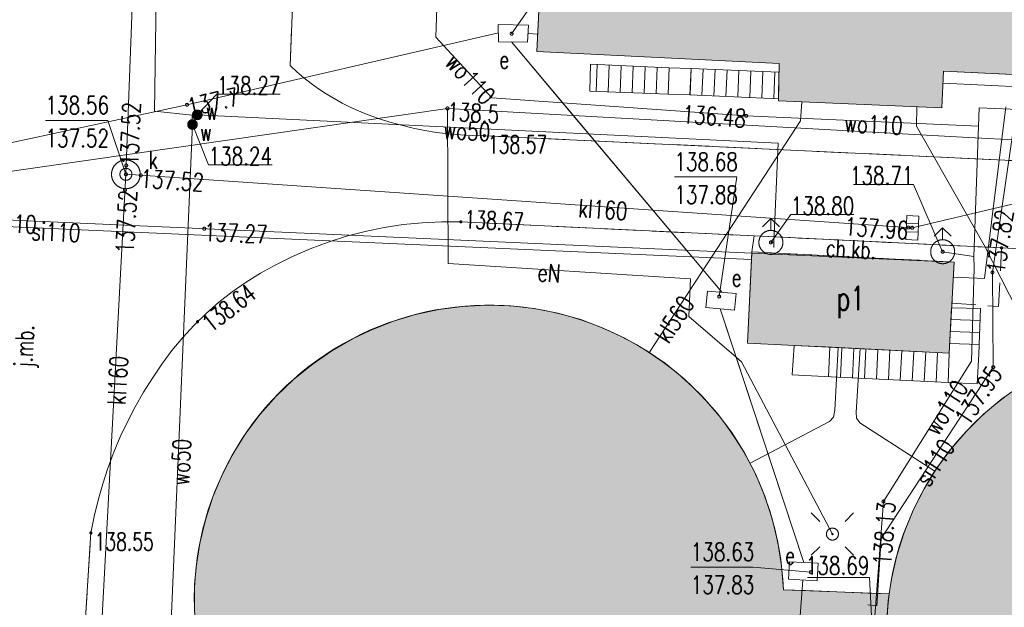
# Model space of a CAD drawing. Header units: centimetres. Extents: x -29333 to 403204, y -464147 to 16641.
# Tile 108 of 134: x 57042 to 61151, y 1349 to 3801. Entities that reach past the tile are written whole.
import ezdxf
from ezdxf.xclip import XClip

# ---------------------------------------------------------------- set-up
doc = ezdxf.new("R2010")
doc.units = ezdxf.units.CM
doc.header["$MEASUREMENT"] = 0
doc.header["$XCLIPFRAME"] = 0
doc.linetypes.add('1_OTKC', pattern=[150, 100, -50])
doc.linetypes.add('1_OTKJ', pattern=[200, 150, -50])
for name, color, linetype in [('2010 Mlawa_628_1_mdcp_plus_zakres obcięta_13_EGBB_E_T_0', 7, 'Continuous'), ('2010 Mlawa_628_1_mdcp_plus_zakres obcięta_13_EGBB_L_0', 7, 'Continuous'), ('2010 Mlawa_628_1_mdcp_plus_zakres obcięta_13_EGBE_L_3', 7, 'Continuous'), ('2010 Mlawa_628_1_mdcp_plus_zakres obcięta_13_OTK_E_T_0', 7, 'Continuous'), ('2010 Mlawa_628_1_mdcp_plus_zakres obcięta_13_OTK_E_T_1', 7, 'Continuous'), ('2010 Mlawa_628_1_mdcp_plus_zakres obcięta_13_OTK_L_0', 7, 'Continuous'), ('2010 Mlawa_628_1_mdcp_plus_zakres obcięta_13_OTK_L_1', 7, 'Continuous'), ('2010 Mlawa_628_1_mdcp_plus_zakres obcięta_13_OTK_L_2', 7, 'Continuous'), ('2010 Mlawa_628_1_mdcp_plus_zakres obcięta_13_OTR_T_0', 7, 'Continuous'), ('2010 Mlawa_628_1_mdcp_plus_zakres obcięta_13_SUE_T_3', 7, 'Continuous'), ('2010 Mlawa_628_1_mdcp_plus_zakres obcięta_13_SUEP_E_T_0', 7, 'Continuous'), ('2010 Mlawa_628_1_mdcp_plus_zakres obcięta_13_SUEP_L_0', 7, 'Continuous'), ('2010 Mlawa_628_1_mdcp_plus_zakres obcięta_13_SUER_T_0', 7, 'Continuous'), ('2010 Mlawa_628_1_mdcp_plus_zakres obcięta_13_SUK_T_1', 7, 'Continuous'), ('2010 Mlawa_628_1_mdcp_plus_zakres obcięta_13_SUKP_E_T_0', 7, 'Continuous'), ('2010 Mlawa_628_1_mdcp_plus_zakres obcięta_13_SUKP_L_0', 7, 'Continuous'), ('2010 Mlawa_628_1_mdcp_plus_zakres obcięta_13_SUKR_T_0', 7, 'Continuous'), ('2010 Mlawa_628_1_mdcp_plus_zakres obcięta_13_SUL_L_1', 7, 'Continuous'), ('2010 Mlawa_628_1_mdcp_plus_zakres obcięta_13_SUP_E_T_1', 7, 'Continuous'), ('2010 Mlawa_628_1_mdcp_plus_zakres obcięta_13_SUP_L_1', 7, 'Continuous'), ('2010 Mlawa_628_1_mdcp_plus_zakres obcięta_13_SUP_L_3', 7, 'Continuous'), ('2010 Mlawa_628_1_mdcp_plus_zakres obcięta_13_SUP_T_4', 7, 'Continuous'), ('2010 Mlawa_628_1_mdcp_plus_zakres obcięta_13_SUSP_E_T_0', 7, 'Continuous'), ('2010 Mlawa_628_1_mdcp_plus_zakres obcięta_13_SUSP_L_0', 7, 'Continuous'), ('2010 Mlawa_628_1_mdcp_plus_zakres obcięta_13_SUSR_T_0', 7, 'Continuous'), ('2010 Mlawa_628_1_mdcp_plus_zakres obcięta_13_SUW_E_T_2', 7, 'Continuous'), ('2010 Mlawa_628_1_mdcp_plus_zakres obcięta_13_SUW_T_2', 7, 'Continuous'), ('2010 Mlawa_628_1_mdcp_plus_zakres obcięta_13_SUW_T_5', 7, 'Continuous'), ('2010 Mlawa_628_1_mdcp_plus_zakres obcięta_13_SUWP_E_T_0', 7, 'Continuous'), ('2010 Mlawa_628_1_mdcp_plus_zakres obcięta_13_SUWP_L_0', 7, 'Continuous'), ('2010 Mlawa_628_1_mdcp_plus_zakres obcięta_13_SUWR_T_0', 7, 'Continuous'), ('MAPA MDCP', 7, 'Continuous'), ('PZT NOWE PAB', 7, 'Continuous')]:
    doc.layers.add(name, color=color, linetype=linetype)
doc.styles.add('GENERATED_STYLE_2', font='Simplex.shx')

# ---------------------------------------------------------------- blocks, each defined once
blk = doc.blocks.new('Rysunek_4_13', base_point=(-745725621.2, -588524063.1))
at = {"layer": '2010 Mlawa_628_1_mdcp_plus_zakres obcięta_13_EGBB_L_0', "color": 7, "linetype": 'Continuous', "lineweight": 18}
for p, q in [((59290.8, 5515.9), (59199.8, 3667.9)), ((59199.8, 3667.9), (60210.8, 3617.9)), ((60210.8, 3617.9), (60208.8, 3461.9)), ((60890.8, 3432.9), (60896.8, 3585.9)), ((60896.8, 3585.9), (61913.8, 3536.9)), ((60208.8, 3461.9), (60890.8, 3432.9)), ((60097.8, 2831.9), (60078.8, 2451.9)), ((60941.8, 2789.9), (60097.8, 2831.9)), ((60920.8, 2409.9), (60941.8, 2789.9)), ((58791.2, 2591.9), (58693.5, 2570.7)), ((58890.3, 2605.1), (58791.2, 2591.9)), ((58990.1, 2610.2), (58890.3, 2605.1)), ((59090.1, 2607.1), (58990.1, 2610.2)), ((59189.4, 2595.9), (59090.1, 2607.1)), ((59287.5, 2576.6), (59189.4, 2595.9)), ((58693.5, 2570.7), (58597.9, 2541.6)), ((59383.7, 2549.5), (59287.5, 2576.6)), ((59477.4, 2514.6), (59383.7, 2549.5)), ((58597.9, 2541.6), (58504.9, 2504.8)), ((59567.9, 2472.2), (59477.4, 2514.6)), ((58430.8, 2468.9), (58344.1, 2419.2)), ((58504.9, 2504.8), (58430.8, 2468.9)), ((59654.7, 2422.5), (59567.9, 2472.2)), ((60078.8, 2451.9), (60920.8, 2409.9)), ((58344.1, 2419.2), (58261.7, 2362.6)), ((59737.2, 2366), (59654.7, 2422.5)), ((58261.7, 2362.6), (58184.2, 2299.5)), ((59814.7, 2302.9), (59737.2, 2366)), ((59886.9, 2233.7), (59814.7, 2302.9)), ((58184.2, 2299.5), (58112, 2230.3)), ((61222.7, 2276.3), (61140.9, 2218.7)), ((58112, 2230.3), (58045.8, 2155.4)), ((59953.2, 2158.9), (59886.9, 2233.7)), ((61140.9, 2218.7), (61064.1, 2154.7)), ((58045.8, 2155.4), (57985.8, 2075.4)), ((60013.2, 2078.9), (59953.2, 2158.9)), ((61064.1, 2154.7), (60992.8, 2084.7)), ((57985.8, 2075.4), (57932.6, 1990.8)), ((60066.5, 1994.3), (60013.2, 2078.9)), ((60992.8, 2084.7), (60927.3, 2009.1)), ((57932.6, 1990.8), (57886.5, 1902.1)), ((60112.7, 1905.7), (60066.5, 1994.3)), ((60927.3, 2009.1), (60868.3, 1928.4)), ((57886.5, 1902.1), (57847.7, 1809.9)), ((60151.5, 1813.6), (60112.7, 1905.7)), ((60868.3, 1928.4), (60816, 1843.2)), ((57847.7, 1809.9), (57816.6, 1714.9)), ((60182.8, 1718.6), (60151.5, 1813.6)), ((60816, 1843.2), (60770.9, 1754)), ((60770.9, 1754), (60733.1, 1661.4)), ((57816.6, 1714.9), (57793.3, 1617.7)), ((60206.1, 1621.4), (60182.8, 1718.6)), ((60733.1, 1661.4), (60703, 1566.1)), ((57793.3, 1617.7), (57778.1, 1518.9)), ((60221.5, 1522.6), (60206.1, 1621.4)), ((60703, 1566.1), (60680.8, 1468.6)), ((60228.8, 1422.9), (60221.5, 1522.6)), ((57778.1, 1518.9), (57771.8, 1442.9)), ((57771.8, 1442.9), (57770.5, 1343)), ((60680.8, 1468.6), (60670.8, 1405.9)), ((60322.8, 1418.9), (60228.8, 1422.9)), ((60582.8, 1408.9), (60322.8, 1418.9)), ((60670.8, 1405.9), (60582.8, 1408.9))]:
    blk.add_line(p, q, dxfattribs=at)
at = {"layer": '2010 Mlawa_628_1_mdcp_plus_zakres obcięta_13_EGBE_L_3', "color": 7, "linetype": 'Continuous', "lineweight": 18}
for p, q in [((59423.8, 3614.9), (59420.8, 3502.9)), ((59750.8, 3599.9), (59423.8, 3614.9)), ((59448, 3501.9), (59452.1, 3613.6)), ((59498, 3500.1), (59502.1, 3611.3)), ((59548, 3498.3), (59552, 3609)), ((59597.9, 3496.4), (59602, 3606.7)), ((59647.9, 3494.6), (59651.9, 3604.5)), ((59697.9, 3492.8), (59701.9, 3602.2)), ((59747.8, 3490.9), (59751.8, 3599.9)), ((59843.8, 3596.9), (59750.8, 3599.9)), ((59843.8, 3596.9), (59838.8, 3487.9)), ((59843.8, 3596.9), (59839.4, 3487.9)), ((60210.4, 3581.9), (59843.8, 3596.9)), ((59893.8, 3594.9), (59889.3, 3485.6)), ((59943.8, 3592.8), (59939.3, 3483.3)), ((59993.7, 3590.8), (59989.2, 3481)), ((60043.7, 3588.7), (60039.2, 3478.7)), ((60093.6, 3586.7), (60089.1, 3476.4)), ((60143.6, 3584.7), (60139.1, 3474.1)), ((60193.6, 3582.6), (60189, 3471.8)), ((60209, 3470.9), (60210.4, 3581.9)), ((59420.8, 3502.9), (59747.8, 3490.9)), ((59747.8, 3490.9), (59838.8, 3487.9)), ((59838.8, 3487.9), (60209, 3470.9)), ((60931.3, 2598.9), (60920.8, 2409.9)), ((61051.8, 2595.9), (60931.3, 2598.9)), ((61044.8, 2404.9), (61051.8, 2595.9)), ((61051.8, 2595.9), (61051.9, 2595.9)), ((61050, 2546), (60928.6, 2550.4)), ((61048.2, 2496), (60925.9, 2500.5)), ((60273.8, 2442.2), (60265.8, 2318.9)), ((60404.8, 2435.7), (60273.8, 2442.2)), ((60920.8, 2409.9), (60404.8, 2435.7)), ((60417.4, 2311.1), (60423.4, 2434.7)), ((60467.4, 2308.7), (60473.3, 2432.2)), ((60517.3, 2306.2), (60523.3, 2429.7)), ((60567.3, 2303.8), (60573.2, 2427.3)), ((60617.2, 2301.4), (60623.2, 2424.8)), ((61046.4, 2446), (60923.1, 2450.5)), ((60667.1, 2299), (60673.1, 2422.3)), ((60717.1, 2296.6), (60723, 2419.8)), ((60767, 2294.2), (60773, 2417.3)), ((60817, 2291.7), (60822.9, 2414.8)), ((60866.9, 2289.3), (60872.9, 2412.3)), ((60916.8, 2286.9), (60920.8, 2409.9)), ((61037.8, 2281.9), (61044.8, 2404.9)), ((60265.8, 2318.9), (60399.8, 2311.9)), ((60399.8, 2311.9), (60916.8, 2286.9)), ((60916.8, 2286.9), (60916.9, 2286.9)), ((60916.8, 2286.9), (61037.8, 2281.9))]:
    blk.add_line(p, q, dxfattribs=at)
at = {"layer": '2010 Mlawa_628_1_mdcp_plus_zakres obcięta_13_OTK_L_0', "color": 7, "linetype": '1_OTKJ', "lineweight": 18}
for p, q in [((58169.8, 3609.9), (58195.8, 4201.9)), ((58198.1, 3583.9), (58169.8, 3609.9)), ((58227.3, 3559.1), (58198.1, 3583.9)), ((58257.5, 3535.4), (58227.3, 3559.1)), ((58288.6, 3513), (58257.5, 3535.4)), ((58320.6, 3491.8), (58288.6, 3513)), ((58353.5, 3471.9), (58320.6, 3491.8)), ((58387, 3453.4), (58353.5, 3471.9)), ((58421.3, 3436.2), (58387, 3453.4)), ((58456.3, 3420.3), (58421.3, 3436.2)), ((58491.8, 3405.9), (58456.3, 3420.3)), ((58538.9, 3389), (58491.8, 3405.9)), ((58586.5, 3373.9), (58538.9, 3389)), ((58634.7, 3360.5), (58586.5, 3373.9)), ((58683.3, 3348.8), (58634.7, 3360.5)), ((58732.3, 3339), (58683.3, 3348.8)), ((58781.6, 3330.9), (58732.3, 3339)), ((58831.2, 3324.7), (58781.6, 3330.9)), ((58881, 3320.3), (58831.2, 3324.7)), ((58930.9, 3317.7), (58881, 3320.3)), ((58980.8, 3316.9), (58930.9, 3317.7)), ((62316.8, 3159.9), (58980.8, 3316.9)), ((58483.6, 2917.6), (58562.4, 2933.8)), ((58562.4, 2933.8), (58642, 2946)), ((58642, 2946), (58722, 2954.1)), ((58722, 2954.1), (58802.4, 2958.1)), ((58802.4, 2958.1), (58882.8, 2957.9)), ((58882.8, 2957.9), (60106.8, 2898.9)), ((58329.1, 2873), (58405.8, 2897.3)), ((58405.8, 2897.3), (58483.6, 2917.6)), ((60106.8, 2898.9), (61139.8, 2848.9)), ((58179.9, 2812.7), (58253.7, 2844.8)), ((58253.7, 2844.8), (58329.1, 2873)), ((61139.8, 2848.9), (62259.8, 2796.9)), ((58107.8, 2776.9), (58179.9, 2812.7)), ((58046.2, 2742.9), (58107.8, 2776.9)), ((57986.5, 2705.7), (58046.2, 2742.9)), ((57928.8, 2665.4), (57986.5, 2705.7)), ((57873.3, 2622), (57928.8, 2665.4)), ((57820.3, 2575.7), (57873.3, 2622)), ((57769.8, 2526.7), (57820.3, 2575.7)), ((57721.9, 2475.1), (57769.8, 2526.7)), ((57676.9, 2421), (57721.9, 2475.1)), ((57634.9, 2364.5), (57676.9, 2421)), ((57595.8, 2305.9), (57634.9, 2364.5)), ((57558.5, 2246.7), (57595.8, 2305.9)), ((57523.6, 2186), (57558.5, 2246.7)), ((57491.3, 2123.9), (57523.6, 2186)), ((57461.5, 2060.6), (57491.3, 2123.9)), ((57434.3, 1996.1), (57461.5, 2060.6)), ((57409.7, 1930.5), (57434.3, 1996.1)), ((57387.9, 1864), (57409.7, 1930.5)), ((57368.8, 1796.7), (57387.9, 1864)), ((57352.4, 1728.6), (57368.8, 1796.7)), ((57338.8, 1659.9), (57352.4, 1728.6)), ((57313.8, 1260.9), (57338.8, 1659.9))]:
    blk.add_line(p, q, dxfattribs=at)
at = {"layer": '2010 Mlawa_628_1_mdcp_plus_zakres obcięta_13_OTK_L_1', "color": 7, "linetype": 'Continuous', "lineweight": 18}
for p, q in [((58169.8, 3609.9), (58195.8, 4201.9)), ((58198.1, 3583.9), (58169.8, 3609.9)), ((58227.3, 3559.1), (58198.1, 3583.9)), ((58257.5, 3535.4), (58227.3, 3559.1)), ((58288.6, 3513), (58257.5, 3535.4)), ((58320.6, 3491.8), (58288.6, 3513)), ((58353.5, 3471.9), (58320.6, 3491.8)), ((58387, 3453.4), (58353.5, 3471.9)), ((58421.3, 3436.2), (58387, 3453.4)), ((58456.3, 3420.3), (58421.3, 3436.2)), ((58491.8, 3405.9), (58456.3, 3420.3)), ((58538.9, 3389), (58491.8, 3405.9)), ((58586.5, 3373.9), (58538.9, 3389)), ((58634.7, 3360.5), (58586.5, 3373.9)), ((58683.3, 3348.8), (58634.7, 3360.5)), ((58732.3, 3339), (58683.3, 3348.8)), ((58781.6, 3330.9), (58732.3, 3339)), ((58831.2, 3324.7), (58781.6, 3330.9)), ((58881, 3320.3), (58831.2, 3324.7)), ((58930.9, 3317.7), (58881, 3320.3)), ((58980.8, 3316.9), (58930.9, 3317.7)), ((62316.8, 3159.9), (58980.8, 3316.9)), ((58562.4, 2933.8), (58483.6, 2917.6)), ((58642, 2946), (58562.4, 2933.8)), ((58722, 2954.1), (58642, 2946)), ((58802.4, 2958.1), (58722, 2954.1)), ((58882.8, 2957.9), (58802.4, 2958.1)), ((60106.8, 2898.9), (58882.8, 2957.9)), ((58405.8, 2897.3), (58329.1, 2873)), ((58483.6, 2917.6), (58405.8, 2897.3)), ((61139.8, 2848.9), (60106.8, 2898.9)), ((58253.7, 2844.8), (58179.9, 2812.7)), ((58329.1, 2873), (58253.7, 2844.8)), ((62259.8, 2796.9), (61139.8, 2848.9)), ((58179.9, 2812.7), (58107.8, 2776.9)), ((58107.8, 2776.9), (58046.2, 2742.9)), ((58046.2, 2742.9), (57986.5, 2705.7)), ((57986.5, 2705.7), (57928.8, 2665.4)), ((57928.8, 2665.4), (57873.3, 2622)), ((57873.3, 2622), (57820.3, 2575.7)), ((57820.3, 2575.7), (57769.8, 2526.7)), ((57769.8, 2526.7), (57721.9, 2475.1)), ((57721.9, 2475.1), (57676.9, 2421)), ((57676.9, 2421), (57634.9, 2364.5)), ((57634.9, 2364.5), (57595.8, 2305.9)), ((57595.8, 2305.9), (57558.5, 2246.7)), ((57558.5, 2246.7), (57523.6, 2186)), ((57523.6, 2186), (57491.3, 2123.9)), ((57491.3, 2123.9), (57461.5, 2060.6)), ((57461.5, 2060.6), (57434.3, 1996.1)), ((57434.3, 1996.1), (57409.7, 1930.5)), ((57409.7, 1930.5), (57387.9, 1864)), ((57387.9, 1864), (57368.8, 1796.7)), ((57368.8, 1796.7), (57352.4, 1728.6)), ((57352.4, 1728.6), (57338.8, 1659.9)), ((57338.8, 1659.9), (57313.8, 1260.9))]:
    blk.add_line(p, q, dxfattribs=at)
at = {"layer": '2010 Mlawa_628_1_mdcp_plus_zakres obcięta_13_OTK_L_2', "color": 7, "linetype": '1_OTKC', "lineweight": 18}
for p, q in [((60106.8, 2898.9), (60097.8, 2831.9)), ((61139.8, 2848.9), (60106.8, 2898.9)), ((61126.8, 2603.9), (61139.8, 2848.9)), ((60097.8, 2831.9), (60941.8, 2789.9)), ((60941.8, 2789.9), (60932.8, 2618.9)), ((60932.8, 2618.9), (61126.8, 2603.9))]:
    blk.add_line(p, q, dxfattribs=at)
at = {"layer": '2010 Mlawa_628_1_mdcp_plus_zakres obcięta_13_OTR_T_0', "color": 7, "linetype": 'Continuous', "lineweight": 18}
for centre in [(58980.8, 3316.9), (58882.8, 2957.9), (61139.8, 2848.9), (57783.8, 2540.9), (57338.8, 1659.9)]:
    blk.add_circle(centre, 4.5, dxfattribs=at)
at = {"layer": '2010 Mlawa_628_1_mdcp_plus_zakres obcięta_13_SUE_T_3', "color": 7, "linetype": 'Continuous', "lineweight": 18}
for p, q in [((60380.8, 1708), (60345.5, 1743.3)), ((60486.9, 1708), (60522.2, 1743.3)), ((60380.8, 1601.9), (60345.5, 1566.5)), ((60486.9, 1601.9), (60522.2, 1566.5))]:
    blk.add_line(p, q, dxfattribs=at)
for radius in [25, 2.5]:
    blk.add_circle((60433.8, 1654.9), radius, dxfattribs=at)
at = {"layer": '2010 Mlawa_628_1_mdcp_plus_zakres obcięta_13_SUEP_L_0', "color": 1, "linetype": 'Continuous', "lineweight": 18}
for p, q in [((57739.8, 3445.9), (59039.3, 3745.9)), ((59163.1, 3743.2), (59203.5, 3741.2)), ((59351.6, 3401.6), (59093.8, 3708.4)), ((61911.4, 3487), (60894.9, 3536)), ((56297.1, 3134.9), (57739.8, 3445.9)), ((58826.8, 3430.9), (56765.8, 3133.9)), ((59351.6, 3401.6), (58826.8, 3430.9)), ((58826.8, 3430.9), (58829.8, 2783.9)), ((59971.6, 2663.7), (59351.6, 3401.6)), ((60976.8, 3310.9), (59351.6, 3401.6)), ((61920.8, 3261.9), (60976.8, 3310.9)), ((58829.8, 2783.9), (59840.8, 2719.9)), ((59840.8, 2719.9), (59833.8, 2562.9)), ((60032.2, 2392.4), (59965.6, 2594.7)), ((59833.8, 2562.9), (60032.2, 2392.4)), ((60313.9, 1536.2), (60032.2, 2392.4)), ((60032.2, 2392.4), (60054.8, 2372.9)), ((60054.8, 2372.9), (60433.8, 1654.9)), ((60242, 509.9), (60309.9, 1463.2))]:
    blk.add_line(p, q, dxfattribs=at)
at = {"layer": '2010 Mlawa_628_1_mdcp_plus_zakres obcięta_13_SUER_T_0', "color": 1, "linetype": 'Continuous', "lineweight": 18}
for p, q in [((59094.6, 3742.6), (59232.3, 3939.8)), ((59774, 3145.1), (60034.6, 3145.1)), ((59961, 2646), (60034.6, 3145.1)), ((59842.4, 1517.3), (60103, 1517.3)), ((60344, 1495.7), (60103, 1517.3))]:
    blk.add_line(p, q, dxfattribs=at)
for centre in [(59094.6, 3742.6), (57739.8, 3445.9), (58826.8, 3430.9), (59961, 2646), (60344, 1495.7)]:
    blk.add_circle(centre, 6.25, dxfattribs=at)
at = {"layer": '2010 Mlawa_628_1_mdcp_plus_zakres obcięta_13_SUK_T_1', "color": 36, "linetype": 'Continuous', "lineweight": 18, "true_color": 0x803300}
for p, q in [((60739.6, 2884.1), (60744.1, 2984)), ((60744.1, 2984), (60794.1, 2981.7)), ((60794.1, 2981.7), (60789.6, 2881.8)), ((60742.7, 2951.5), (60792.6, 2949.3)), ((60789.6, 2881.8), (60739.6, 2884.1)), ((60741.1, 2916.6), (60791, 2914.3))]:
    blk.add_line(p, q, dxfattribs=at)
at = {"layer": '2010 Mlawa_628_1_mdcp_plus_zakres obcięta_13_SUKP_L_0', "color": 36, "linetype": 'Continuous', "lineweight": 18, "true_color": 0x803300}
for p, q in [((57562.8, 5275.9), (57484.8, 3155.9)), ((60300.8, 3378.9), (60305.8, 3457.9)), ((60785.8, 3436.9), (60784.8, 3356.9)), ((59669.8, 2413.9), (60300.8, 3378.9)), ((60784.8, 3356.9), (61066.8, 2859.9)), ((57484.8, 3155.9), (57371.8, 1062.9)), ((57484.8, 3155.9), (60766.8, 2932.9)), ((61066.8, 2859.9), (61331.8, 2339.9))]:
    blk.add_line(p, q, dxfattribs=at)
at = {"layer": '2010 Mlawa_628_1_mdcp_plus_zakres obcięta_13_SUKR_T_0', "color": 36, "linetype": 'Continuous', "lineweight": 18, "true_color": 0x803300}
for p, q in [((57149.3, 3380.9), (57409.8, 3380.9)), ((57484.8, 3155.9), (57409.8, 3380.9)), ((60766.8, 2932.9), (61230.8, 3042.9))]:
    blk.add_line(p, q, dxfattribs=at)
for centre in [(57486.2, 3192.9), (57484.8, 3155.9), (57546.9, 3151.7), (57481.3, 3090.9), (60750.9, 2934), (60766.8, 2932.9)]:
    blk.add_circle(centre, 6.25, dxfattribs=at)
at = {"layer": '2010 Mlawa_628_1_mdcp_plus_zakres obcięta_13_SUL_L_1', "color": 7, "linetype": 'Continuous', "lineweight": 18}
for p, q in [((57739.8, 3445.9), (59039.3, 3745.9)), ((59971.6, 2663.7), (59093.8, 3708.4)), ((56297.1, 3134.9), (57739.8, 3445.9)), ((60313.9, 1536.2), (59965.6, 2594.7)), ((60309.9, 1463.2), (60242, 509.9))]:
    blk.add_line(p, q, dxfattribs=at)
at = {"layer": '2010 Mlawa_628_1_mdcp_plus_zakres obcięta_13_SUP_L_1', "color": 7, "linetype": 'Continuous', "lineweight": 18}
blk.add_circle((57484.8, 3155.9), 60, dxfattribs=at)
at = {"layer": '2010 Mlawa_628_1_mdcp_plus_zakres obcięta_13_SUP_L_3', "color": 7, "linetype": 'Continuous', "lineweight": 18}
for p, q in [((59038.8, 3780.9), (59039.8, 3708.9)), ((59164.8, 3777.9), (59038.8, 3780.9)), ((59161.2, 3707.1), (59164.8, 3777.9)), ((59039.8, 3708.9), (59161.2, 3707.1)), ((59911.8, 2668.9), (59905.8, 2599.9)), ((60031.4, 2658.5), (59911.8, 2668.9)), ((60025.4, 2589.5), (60031.4, 2658.5)), ((59905.8, 2599.9), (60025.4, 2589.5)), ((60254, 1539.5), (60250, 1466.5)), ((60373.8, 1532.9), (60254, 1539.5)), ((60369.8, 1459.9), (60373.8, 1532.9)), ((60250, 1466.5), (60369.8, 1459.9))]:
    blk.add_line(p, q, dxfattribs=at)
at = {"layer": '2010 Mlawa_628_1_mdcp_plus_zakres obcięta_13_SUP_T_4', "color": 7, "linetype": 'Continuous', "lineweight": 18}
blk.add_circle((57484.8, 3155.9), 25, dxfattribs=at)
at = {"layer": '2010 Mlawa_628_1_mdcp_plus_zakres obcięta_13_SUSP_L_0', "color": 7, "linetype": 'Continuous', "lineweight": 18}
for p, q in [((61157.8, 3437.9), (61068.8, 2721.9)), ((61196.8, 3395.9), (61101.8, 2745.9)), ((56345.8, 2966.9), (60096.2, 2799.9)), ((60097.6, 2826.9), (56346.8, 2993.9)), ((61068.8, 2721.9), (60938.4, 2726.9)), ((61101.8, 2745.9), (61104.8, 2350.9)), ((60443.8, 2171.9), (60457.9, 2433)), ((60548.8, 2428.5), (60532.8, 2163.9)), ((61104.8, 2350.9), (60637.8, 1636.9)), ((60420.8, 2124.9), (60437.8, 2142.9)), ((60437.8, 2142.9), (60443.8, 2171.9)), ((60532.8, 2163.9), (60533.8, 2138.9)), ((60533.8, 2138.9), (60547.8, 2118.9)), ((60090.4, 1950.7), (60420.8, 2124.9)), ((60547.8, 2118.9), (60861.2, 1917.7)), ((60637.8, 1636.9), (60618.8, 1355.9)), ((60618.8, 1355.9), (60580.8, 1359.9))]:
    blk.add_line(p, q, dxfattribs=at)
at = {"layer": '2010 Mlawa_628_1_mdcp_plus_zakres obcięta_13_SUSR_T_0', "color": 7, "linetype": 'Continuous', "lineweight": 18}
for centre in [(57811.8, 2928.9), (61101.8, 2746.9), (61104.8, 2350.9)]:
    blk.add_circle(centre, 6.25, dxfattribs=at)
at = {"layer": '2010 Mlawa_628_1_mdcp_plus_zakres obcięta_13_SUW_T_2', "color": 5, "linetype": 'Continuous', "lineweight": 18}
for p, q in [((60176.8, 2971.9), (60141.5, 2936.6)), ((60176.8, 2971.9), (60212.2, 2936.6)), ((60176.8, 2921.9), (60176.8, 2971.9)), ((60893.8, 2932.9), (60858.5, 2897.6)), ((60893.8, 2932.9), (60929.2, 2897.6)), ((60893.8, 2882.9), (60893.8, 2932.9))]:
    blk.add_line(p, q, dxfattribs=at)
for centre in [(60176.8, 2871.9), (60893.8, 2832.9)]:
    blk.add_circle(centre, 50, dxfattribs=at)
at = {"layer": '2010 Mlawa_628_1_mdcp_plus_zakres obcięta_13_SUW_T_5', "color": 5, "linetype": 'Continuous', "lineweight": 18}
for centre, radius in [((57782.8, 3403.9), 20), ((57782.8, 3403.9), 17.5), ((57782.8, 3403.9), 15), ((57782.8, 3403.9), 12.5), ((57782.8, 3403.9), 10), ((57782.8, 3403.9), 7.5), ((57762.8, 3363.9), 20), ((57762.8, 3363.9), 17.5), ((57762.8, 3363.9), 15), ((57762.8, 3363.9), 12.5), ((57762.8, 3363.9), 10), ((57762.8, 3363.9), 7.5), ((57782.8, 3403.9), 5), ((57782.8, 3403.9), 2.5), ((57782.8, 3403.9), 0.715), ((57762.8, 3363.9), 5), ((57762.8, 3363.9), 2.5), ((57762.8, 3363.9), 0.715)]:
    blk.add_circle(centre, radius, dxfattribs=at)
at = {"layer": '2010 Mlawa_628_1_mdcp_plus_zakres obcięta_13_SUWP_L_0', "color": 5, "linetype": 'Continuous', "lineweight": 18}
for p, q in [((57604.8, 3418.9), (57621.8, 4693.9)), ((58798.8, 4319.9), (58777.8, 3727.9)), ((58777.8, 3727.9), (59012.8, 3474.9)), ((59012.8, 3474.9), (60073.8, 3399.9)), ((57760.8, 3402.9), (57604.8, 3418.9)), ((61045.8, 3432.9), (61042.8, 3356.9)), ((62028.8, 3395.9), (61045.8, 3432.9)), ((57760.8, 3402.9), (57782.8, 3403.9)), ((57760.8, 3402.9), (57762.8, 3363.9)), ((57782.8, 3403.9), (60207.8, 3285.9)), ((60073.8, 3399.9), (61042.8, 3356.9)), ((57762.8, 3363.9), (57653.8, 821.9)), ((61023.8, 2812.9), (61042.8, 3356.9)), ((60207.8, 3285.9), (60189.8, 2870.9)), ((60176.8, 2871.9), (60189.8, 2870.9)), ((60189.8, 2870.9), (60188.8, 2849.9)), ((60893.8, 2832.9), (61023.8, 2812.9)), ((61023.8, 2812.9), (61025.8, 2764.9)), ((61025.8, 2764.9), (61014.8, 2376.9)), ((61014.8, 2376.9), (60646.8, 1790.9)), ((60646.8, 1790.9), (60601.8, 1204.9))]:
    blk.add_line(p, q, dxfattribs=at)
at = {"layer": '2010 Mlawa_628_1_mdcp_plus_zakres obcięta_13_SUWR_T_0', "color": 5, "linetype": 'Continuous', "lineweight": 18}
for p, q in [((57782.8, 3403.9), (57864.8, 3489.9)), ((57864.8, 3489.9), (58128.1, 3489.9)), ((57762.8, 3363.9), (57829.8, 3194.9)), ((57829.8, 3194.9), (58095.8, 3194.9)), ((60522.1, 3113.9), (60771.8, 3113.9)), ((60893.8, 2832.9), (60771.8, 3113.9)), ((60176.8, 2871.9), (60259.8, 2987.9)), ((60259.8, 2987.9), (60523.1, 2987.9)), ((60330, 1473.4), (60587.8, 1473.4)), ((60601.8, 1204.9), (60587.8, 1473.4))]:
    blk.add_line(p, q, dxfattribs=at)
for centre in [(57762.8, 3363.9), (57782.8, 3403.9), (60073.8, 3399.9), (60176.8, 2871.9), (60893.8, 2832.9), (60646.8, 1790.9)]:
    blk.add_circle(centre, 6.25, dxfattribs=at)
at = {"layer": '2010 Mlawa_628_1_mdcp_plus_zakres obcięta_13_EGBB_E_T_0', "color": 7, "linetype": 'Continuous', "lineweight": 18, "insert": (60451.6, 2621.9), "char_height": 100, "attachment_point": 4, "style": 'GENERATED_STYLE_2'}
blk.add_mtext('\\A1;{\\W0.700000x;\\pql;\\FSimplex.shx;p1}', dxfattribs=at)
at = {"layer": '2010 Mlawa_628_1_mdcp_plus_zakres obcięta_13_OTK_E_T_0', "color": 7, "linetype": 'Continuous', "lineweight": 18, "insert": (57068.9, 2349.2), "char_height": 75, "attachment_point": 4, "rotation": 87.42, "style": 'GENERATED_STYLE_2'}
blk.add_mtext('\\A1;{\\W0.700000x;\\pql;\\FSimplex.shx;j.mb.}', dxfattribs=at)
at = {"layer": '2010 Mlawa_628_1_mdcp_plus_zakres obcięta_13_OTK_E_T_1', "color": 7, "linetype": 'Continuous', "lineweight": 18, "insert": (60407, 2849.4), "char_height": 75, "attachment_point": 4, "rotation": 357.32, "style": 'GENERATED_STYLE_2'}
blk.add_mtext('\\A1;{\\W0.700000x;\\pql;\\FSimplex.shx;ch.kb.}', dxfattribs=at)
at = {"layer": '2010 Mlawa_628_1_mdcp_plus_zakres obcięta_13_OTR_T_0', "color": 7, "linetype": 'Continuous', "lineweight": 18, "char_height": 75, "attachment_point": 1, "style": 'GENERATED_STYLE_2'}
for s, insert in [('\\A1;{\\W0.700000x;\\pql;\\FSimplex.shx;138.57}', (58995.8, 3317.8)), ('\\A1;{\\W0.700000x;\\pql;\\FSimplex.shx;138.55}', (57353.8, 1660.8))]:
    blk.add_mtext(s, dxfattribs=dict(at, insert=insert))
at = {"layer": '2010 Mlawa_628_1_mdcp_plus_zakres obcięta_13_OTR_T_0', "color": 7, "linetype": 'Continuous', "lineweight": 18, "char_height": 75, "style": 'GENERATED_STYLE_2'}
for s, insert, attachment_point, rotation in [('\\A1;{\\W0.700000x;\\pql;\\FSimplex.shx;138.67}', (58896.6, 2931.2), 7, 357.24), ('\\A1;{\\W0.700000x;\\pql;\\FSimplex.shx;138.64}', (57794.1, 2552.2), 1, 37.74)]:
    blk.add_mtext(s, dxfattribs=dict(at, insert=insert, attachment_point=attachment_point, rotation=rotation))
at = {"layer": '2010 Mlawa_628_1_mdcp_plus_zakres obcięta_13_SUEP_E_T_0', "color": 1, "linetype": 'Continuous', "lineweight": 18, "insert": (59202.8, 2747.5), "char_height": 75, "attachment_point": 4, "rotation": 356.3778, "style": 'GENERATED_STYLE_2'}
blk.add_mtext('\\A1;{\\W0.750000x;\\pql;\\FSimplex.shx;eN}', dxfattribs=at)
at = {"layer": '2010 Mlawa_628_1_mdcp_plus_zakres obcięta_13_SUER_T_0', "color": 1, "linetype": 'Continuous', "lineweight": 18, "char_height": 75, "attachment_point": 4, "style": 'GENERATED_STYLE_2'}
for s, insert, rotation in [('\\A1;{\\W0.750000x;\\pql;\\FSimplex.shx;137.7}', (57742.7, 3433.6), 12.9997), ('\\A1;{\\W0.750000x;\\pql;\\FSimplex.shx;138.5}', (58826.1, 3418.3), 356.8054)]:
    blk.add_mtext(s, dxfattribs=dict(at, insert=insert, rotation=rotation))
at = {"layer": '2010 Mlawa_628_1_mdcp_plus_zakres obcięta_13_SUER_T_0', "color": 1, "linetype": 'Continuous', "lineweight": 18, "char_height": 75, "attachment_point": 1, "style": 'GENERATED_STYLE_2'}
for s, insert in [('\\A1;{\\W0.750000x;\\pql;\\FSimplex.shx;138.68}', (59774, 3245.9)), ('\\A1;{\\W0.750000x;\\pql;\\FSimplex.shx;137.88}', (59774, 3108.4)), ('\\A1;{\\W0.750000x;\\pql;\\FSimplex.shx;138.63}', (59842.4, 1618.1)), ('\\A1;{\\W0.750000x;\\pql;\\FSimplex.shx;137.83}', (59842.4, 1480.6))]:
    blk.add_mtext(s, dxfattribs=dict(at, insert=insert))
at = {"layer": '2010 Mlawa_628_1_mdcp_plus_zakres obcięta_13_SUKP_E_T_0', "color": 36, "linetype": 'Continuous', "lineweight": 18, "true_color": 0x803300, "char_height": 75, "attachment_point": 5, "style": 'GENERATED_STYLE_2'}
for s, insert, rotation in [('\\A1;{\\W0.750000x;\\pqc;\\FSimplex.shx;kl160}', (59476, 3008.2), 356.1129), ('\\A1;{\\W0.750000x;\\pqc;\\FSimplex.shx;kl560}', (59774.4, 2551), 56.8199), ('\\A1;{\\W0.750000x;\\pqc;\\FSimplex.shx;kl160}', (57450.9, 2296.3), 86.9096)]:
    blk.add_mtext(s, dxfattribs=dict(at, insert=insert, rotation=rotation))
at = {"layer": '2010 Mlawa_628_1_mdcp_plus_zakres obcięta_13_SUKR_T_0', "color": 36, "linetype": 'Continuous', "lineweight": 18, "true_color": 0x803300, "char_height": 75, "attachment_point": 1, "style": 'GENERATED_STYLE_2'}
for s, insert in [('\\A1;{\\W0.750000x;\\pql;\\FSimplex.shx;138.56}', (57149.3, 3481.8)), ('\\A1;{\\W0.750000x;\\pql;\\FSimplex.shx;137.52}', (57149.3, 3344.3))]:
    blk.add_mtext(s, dxfattribs=dict(at, insert=insert))
at = {"layer": '2010 Mlawa_628_1_mdcp_plus_zakres obcięta_13_SUKR_T_0', "color": 36, "linetype": 'Continuous', "lineweight": 18, "true_color": 0x803300, "char_height": 75, "style": 'GENERATED_STYLE_2'}
for s, insert, attachment_point, rotation in [('\\A1;{\\W0.750000x;\\pql;\\FSimplex.shx;137.52}', (57498.8, 3192.4), 4, 87.89), ('\\A1;{\\W0.750000x;\\pql;\\FSimplex.shx;137.52}', (57546, 3139.1), 4, 356.12), ('\\A1;{\\W0.750000x;\\pqr;\\FSimplex.shx;137.52}', (57493.9, 3090.3), 6, 86.9), ('\\A1;{\\W0.750000x;\\pqr;\\FSimplex.shx;137.96}', (60750, 2921.4), 6, 356.12)]:
    blk.add_mtext(s, dxfattribs=dict(at, insert=insert, attachment_point=attachment_point, rotation=rotation))
at = {"layer": '2010 Mlawa_628_1_mdcp_plus_zakres obcięta_13_SUP_E_T_1', "color": 7, "linetype": 'Continuous', "lineweight": 18, "char_height": 75, "attachment_point": 7, "style": 'GENERATED_STYLE_2'}
for s, insert in [('\\A1;{\\W0.700000x;\\pql;\\FSimplex.shx;e}', (59043.7, 3597.1)), ('\\A1;{\\W0.700000x;\\pql;\\FSimplex.shx;k}', (57579.8, 3178.5)), ('\\A1;{\\W0.700000x;\\pql;\\FSimplex.shx;e}', (60013.4, 2687.9)), ('\\A1;{\\W0.700000x;\\pql;\\FSimplex.shx;e}', (60236.7, 1528.5))]:
    blk.add_mtext(s, dxfattribs=dict(at, insert=insert))
at = {"layer": '2010 Mlawa_628_1_mdcp_plus_zakres obcięta_13_SUSP_E_T_0', "color": 7, "linetype": 'Continuous', "lineweight": 18, "char_height": 75, "style": 'GENERATED_STYLE_2'}
for s, insert, attachment_point, rotation in [('\\A1;{\\W0.750000x;\\pqc;\\FSimplex.shx;si110}', (57010.2, 2950.3), 5, 357.4508), ('\\A1;{\\W0.750000x;\\pql;\\FSimplex.shx;si110}', (57090.2, 2919.7), 4, 357.4501), ('\\A1;{\\W0.750000x;\\pql;\\FSimplex.shx;si110}', (60805.4, 1867.4), 4, 56.8128)]:
    blk.add_mtext(s, dxfattribs=dict(at, insert=insert, attachment_point=attachment_point, rotation=rotation))
at = {"layer": '2010 Mlawa_628_1_mdcp_plus_zakres obcięta_13_SUSR_T_0', "color": 7, "linetype": 'Continuous', "lineweight": 18, "char_height": 75, "style": 'GENERATED_STYLE_2'}
for s, insert, attachment_point, rotation in [('\\A1;{\\W0.750000x;\\pql;\\FSimplex.shx;137.82}', (61114.3, 2745.1), 4, 81.63), ('\\A1;{\\W0.750000x;\\pql;\\FSimplex.shx;137.27}', (57811.3, 2916.3), 4, 357.41), ('\\A1;{\\W0.750000x;\\pqr;\\FSimplex.shx;137.95}', (61115.4, 2344), 6, 56.8)]:
    blk.add_mtext(s, dxfattribs=dict(at, insert=insert, attachment_point=attachment_point, rotation=rotation))
at = {"layer": '2010 Mlawa_628_1_mdcp_plus_zakres obcięta_13_SUW_E_T_2', "color": 5, "linetype": 'Continuous', "lineweight": 18, "char_height": 75, "attachment_point": 7, "style": 'GENERATED_STYLE_2'}
for insert in [(57819.3, 3382.9), (57794.3, 3294.9)]:
    blk.add_mtext('\\A1;{\\W0.700000x;\\pql;\\FSimplex.shx;w}', dxfattribs=dict(at, insert=insert))
at = {"layer": '2010 Mlawa_628_1_mdcp_plus_zakres obcięta_13_SUWP_E_T_0', "color": 5, "linetype": 'Continuous', "lineweight": 18, "char_height": 75, "attachment_point": 5, "style": 'GENERATED_STYLE_2'}
for s, insert, rotation in [('\\A1;{\\W0.750000x;\\pqc;\\FSimplex.shx;wo110}', (58922.3, 3554.1), 312.8876), ('\\A1;{\\W0.750000x;\\pqc;\\FSimplex.shx;wo50}', (58908.3, 3336.7), 357.2142), ('\\A1;{\\W0.750000x;\\pqc;\\FSimplex.shx;wo110}', (60605.3, 3363.9), 357.4591), ('\\A1;{\\W0.750000x;\\pqc;\\FSimplex.shx;wo110}', (60907.8, 2183), 57.8717), ('\\A1;{\\W0.750000x;\\pqc;\\FSimplex.shx;wo50}', (57714.9, 1955.4), 87.5447)]:
    blk.add_mtext(s, dxfattribs=dict(at, insert=insert, rotation=rotation))
at = {"layer": '2010 Mlawa_628_1_mdcp_plus_zakres obcięta_13_SUWR_T_0', "color": 5, "linetype": 'Continuous', "lineweight": 18, "char_height": 75, "style": 'GENERATED_STYLE_2'}
for s, insert, attachment_point in [('\\A1;{\\W0.750000x;\\pql;\\FSimplex.shx;138.27}', (57864.8, 3488.9), 7), ('\\A1;{\\W0.750000x;\\pql;\\FSimplex.shx;138.24}', (57829.8, 3193.9), 7), ('\\A1;{\\W0.750000x;\\pqr;\\FSimplex.shx;138.71}', (60771.8, 3112.9), 9), ('\\A1;{\\W0.750000x;\\pql;\\FSimplex.shx;138.80}', (60259.8, 2986.9), 7), ('\\A1;{\\W0.750000x;\\pqr;\\FSimplex.shx;138.69}', (60587.8, 1523.3), 6)]:
    blk.add_mtext(s, dxfattribs=dict(at, insert=insert, attachment_point=attachment_point))
at = {"layer": '2010 Mlawa_628_1_mdcp_plus_zakres obcięta_13_SUWR_T_0', "color": 5, "linetype": 'Continuous', "lineweight": 18, "char_height": 75, "attachment_point": 6, "style": 'GENERATED_STYLE_2'}
for s, insert, rotation in [('\\A1;{\\W0.750000x;\\pqr;\\FSimplex.shx;136.48}', (60073, 3388.3), 355.94), ('\\A1;{\\W0.750000x;\\pqr;\\FSimplex.shx;138.13}', (60659.4, 1790), 85.99)]:
    blk.add_mtext(s, dxfattribs=dict(at, insert=insert, rotation=rotation))

msp = doc.modelspace()

# ---------------------------------------------------------------- hatches: boundary and pattern name
at = {"layer": 'PZT NOWE PAB', "linetype": 'Continuous', "lineweight": 0, "true_color": 0x4f4f4f, "transparency": 33554559}
for points in [[(59300.3, 5705.9), (59296.8, 5635.9), (59266.8, 5636.9), (59260.8, 5516.9), (59290.8, 5515.9), (59199.8, 3667.9), (60210.8, 3617.9), (60208.8, 3461.9), (60890.8, 3432.9), (60896.8, 3585.9), (61913.8, 3536.9), (62004.8, 5387.9), (62034.8, 5385.9), (62040.8, 5505.9), (62010.8, 5507.9), (62020.7, 5705.9)], [(60078.8, 2451.9), (60920.8, 2409.9), (60941.8, 2789.9), (60097.6, 2826.9)], [(57780.5, 1221.8, 0.584109), (59761.8, 417.9), (59845.8, 323.9), (59969.7, 436.1), (59884.8, 529.9, 0.161088), (60219.8, 1223.9), (60660.8, 1199.9, -0.042965), (60670.8, 1405.9), (60228.8, 1422.9, 1.048634)], [(60660.8, 1199.9, 0.161341), (60930.8, 476.9), (60832.8, 387.9), (60941.8, 265.9), (61037.8, 359.9, 0.737264), (63087.6, 1492.3, 0.919832)]]:
    msp.add_hatch(color=251, dxfattribs=at).paths.add_polyline_path(points)

# ---------------------------------------------------------------- linework, layer by layer
at = {"layer": 'PZT NOWE PAB', "color": 7, "linetype": 'Continuous', "lineweight": 13, "flags": 128}
for points in [[(59300.3, 5705.9), (59296.8, 5635.9), (59266.8, 5636.9), (59260.8, 5516.9), (59290.8, 5515.9), (59199.8, 3667.9), (60210.8, 3617.9), (60208.8, 3461.9), (60890.8, 3432.9), (60896.8, 3585.9), (61913.8, 3536.9), (62004.8, 5387.9), (62034.8, 5385.9), (62040.8, 5505.9), (62010.8, 5507.9), (62020.7, 5705.9)], [(60078.8, 2451.9), (60097.6, 2826.9), (60941.8, 2789.9), (60920.8, 2409.9)]]:
    msp.add_lwpolyline(points, close=True, dxfattribs=at)
for points in [[(57780.5, 1221.8, -1.048634), (60228.8, 1422.9), (60670.8, 1405.9, 0.042965), (60660.8, 1199.9), (60219.8, 1223.9, -0.161088), (59884.8, 529.9), (59969.7, 436.1), (59845.8, 323.9), (59761.8, 417.9, -0.584109)], [(60660.8, 1199.9, -0.919832), (63087.6, 1492.3, -0.737264), (61037.8, 359.9), (60941.8, 265.9), (60832.8, 387.9), (60930.8, 476.9, -0.161341)]]:
    msp.add_lwpolyline(points, format="xyb", close=True, dxfattribs=at)

# ---------------------------------------------------------------- block references
at = {"layer": 'MAPA MDCP', "color": 151, "linetype": 'Continuous', "lineweight": 13, "true_color": 0x80c2ff}
ref = msp.add_blockref('Rysunek_4_13', (-745725621.2, -588524063.1), dxfattribs=at)
XClip(ref).set_block_clipping_path([(51157.1316538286, -19056.0251476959), (81475.159538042, -19056.0251476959), (81475.1595380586, -2291.2859517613), (80094.3925547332, -2197.1288595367), (79656.9077541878, 2708.9656158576), (81475.1595380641, 3294.6233514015), (81475.1595380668, 5995.166576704), (79391.2894918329, 5995.1665766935), (79236.5670289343, 4736.0914165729), (78168.8180721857, 4617.3317406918), (77590.5687296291, 5995.1665766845), (53235.899278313, 5995.1665765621), (53338.1891512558, 5713.3646833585), (52818.3323959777, 5714.3082139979), (52685.4063431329, 5995.1665765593), (51157.1316537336, 5995.1665765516)])

doc.saveas('drawing.dxf')
